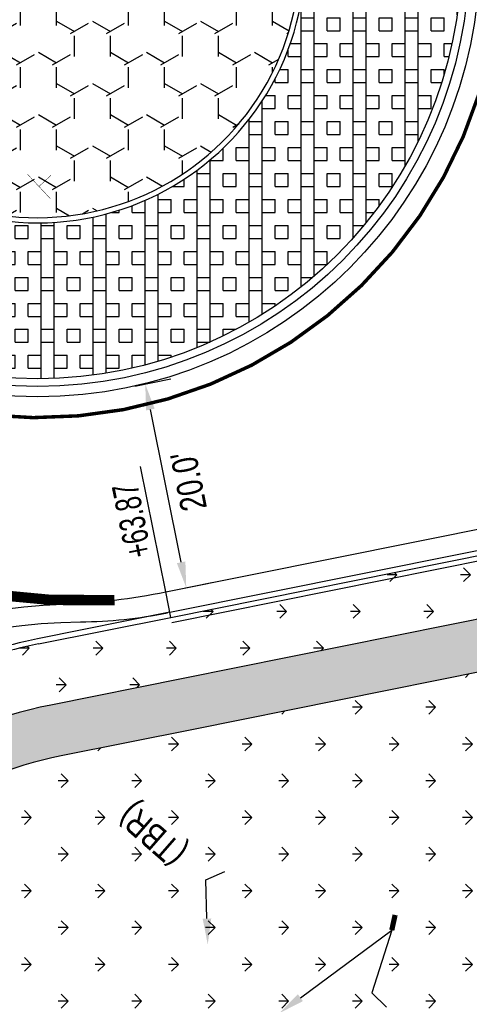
# Model space of a CAD drawing. Header units: feet. Extents: x 161194 to 165526, y 286511 to 289383.
# Tile 9 of 34: x 161488 to 161531, y 288899 to 288994. Entities that reach past the tile are written whole.
import ezdxf
from ezdxf import colors
from ezdxf.entities.mleader import LeaderData, LeaderLine
from ezdxf.math import Vec2, Vec3

# ---------------------------------------------------------------- set-up
doc = ezdxf.new("R2010")
doc.units = ezdxf.units.FT
doc.header["$MEASUREMENT"] = 0
doc.linetypes.add('dotted3_WD4', pattern=[12, 3, -9])
doc.layers.add('DR_P_Storm_Sewer', color=1, linetype='Continuous', true_color=0xff0000)
for name, color, linetype in [('DR_P_Text', 1, 'Continuous'), ('DR_P_Underdrain', 1, 'Continuous'), ('PM_P_Edge_Line', 7, 'Continuous'), ('PV_P_Curb', 6, 'Continuous'), ('PV_P_EOP', 7, 'Continuous'), ('PV_P_Walk', 4, 'Continuous'), ('RD_P_Text', 1, 'Continuous'), ('SC_Shading1', 247, 'Continuous'), ('SC_Shading2', 255, 'Continuous'), ('SN_P_Signs', 1, 'Continuous')]:
    doc.layers.add(name, color=color, linetype=linetype)
doc.styles.add('Slanted-Normal', font='font31.shx', dxfattribs={"height": 0.1})
doc.styles.get("Standard").update_dxf_attribs({"font": 'font31.shx'})
doc.dimstyles.new('COEC', dxfattribs={"dimscale": 13.9, "dimtxt": 0.18, "dimasz": 0.18, "dimexe": 0.18, "dimexo": 0.0625, "dimgap": 0.09, "dimtad": 1, "dimzin": 0, "dimdsep": 46, "dimtxsty": 'Standard', "dimcen": 0.09, "dimclrd": 256, "dimclre": 256, "dimclrt": 256, "dimaunit": 1, "dimadec": 4, "dimazin": 0, "dimtfac": 1, "dimtofl": 0, "dimtmove": 0, "dimatfit": 3, "dimfxl": 1, "dimtolj": 1, "dimtzin": 0, "dimlwd": -1, "dimlwe": -1, "dimarcsym": 0})

# ---------------------------------------------------------------- blocks, each defined once
blk = doc.blocks.new('*D1300')
at = {"layer": 'Defpoints', "color": 0, "transparency": 16777216}
for p in [(161500.0099573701, 288958.4828276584), (161498.0354520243, 288958.0856383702), (161501.9796208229, 288938.4784067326)]:
    blk.add_point(p, dxfattribs=at)
at = {"layer": 'DR_P_Text', "transparency": 16777216}
for p, q in [((161499.0158136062, 288958.2828468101), (161502.4608613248, 288958.9758487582)), ((161503.4611050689, 288941.3264999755), (161500.5029784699, 288956.0319237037)), ((161502.9599824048, 288938.6756151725), (161506.4050301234, 288939.3686171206))]:
    blk.add_line(p, q, dxfattribs=at)
for points in [[(161500.9114624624, 288956.114093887), (161500.0944944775, 288955.9497535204), (161500.0099573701, 288958.4828276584)], [(161503.8695890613, 288941.4086701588), (161503.0526210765, 288941.2443297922), (161503.9541261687, 288938.8755960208)]]:
    blk.add_solid(points, dxfattribs=at)
at = {"layer": 'DR_P_Text', "transparency": 16777216, "insert": (161504.1878553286, 288949.1229308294), "char_height": 2.5, "attachment_point": 5, "rotation": 101.3737634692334}
blk.add_mtext("\\A1;{\\W0.8;20.0'}", dxfattribs=at)

msp = doc.modelspace()

# ---------------------------------------------------------------- hatches: boundary and pattern name
at = {"layer": 'SC_Shading1'}
h = msp.add_hatch(dxfattribs=at)
h.set_pattern_fill('GRASS', color=256, scale=5, angle=90)
h.set_pattern_definition([(180, (260.1117833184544, 177.688366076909), (-3.535533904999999, -3.535533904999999), [0.9375, -6.133567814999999]), (135, (260.1117833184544, 177.688366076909), (-3.535533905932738, -3.535533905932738), [0.9375, -4.0625]), (225, (260.1117833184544, 177.688366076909), (3.535533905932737, -3.535533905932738), [0.9375, -4.0625])])
edge = h.paths.add_edge_path()
edge.add_arc((161489.6540933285, 288999.7510055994), 84.00000000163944, 28.69835118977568, 42.74430562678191, ccw=False)
edge.add_arc((161623.4209907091, 289072.9812395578), 68.49999999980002, 208.6983511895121, 265.1717832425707)
edge.add_arc((161602.0421710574, 288819.8825511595), 185.4999999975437, 69.83272727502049, 85.17178324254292, ccw=False)
edge.add_arc((161674.78696924, 289017.9461630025), 25.499999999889, 249.832727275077, 320.1453510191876)
edge.add_line((161694.3626214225, 289001.6046868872), (161699.9506635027, 289008.2986701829))
edge.add_arc((161619.796951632, 289075.2105975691), 104.4117979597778, 320.1450357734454, 328.5770467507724)
edge.add_line((161708.8959248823, 289020.7753468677), (161715.7594127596, 289018.2810996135))
edge.add_arc((161619.8094888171, 289075.2025134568), 111.5635928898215, 320.1441169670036, 329.3218509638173, ccw=False)
edge.add_line((161705.4522662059, 289003.7060104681), (161699.8642241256, 288997.0120271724))
edge.add_arc((161674.78696924, 289017.9461630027), 32.66660000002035, 249.8327272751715, 320.1453510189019, ccw=False)
edge.add_arc((161602.0421710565, 288819.8825511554), 178.3334000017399, 69.8327272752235, 85.171783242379)
edge.add_arc((161623.4209907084, 289072.9812395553), 75.66659999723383, 249.75250924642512, 265.1717832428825, ccw=False)
edge.add_line((161597.2345987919, 289001.9903441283), (161596.9461790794, 289001.208442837))
edge.add_arc((161623.4209907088, 289072.9812395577), 76.49999999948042, 208.6983511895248, 249.7525092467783, ccw=False)
edge.add_arc((161489.6540933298, 288999.7510056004), 75.99999999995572, 28.69835118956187, 46.02604585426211)
edge.add_arc((161489.6540933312, 288999.751005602), 75.99999999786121, 46.02604585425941, 57.40915933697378)
edge.add_line((161530.5904371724, 289063.7839326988), (161547.5710575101, 289060.5919889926))
edge.add_line((161547.5710575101, 289060.5919889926), (161551.3428507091, 289056.7641375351))
at = {"layer": 'SC_Shading1', "true_color": 0x7ac1d6}
h = msp.add_hatch(dxfattribs=at)
h.set_pattern_fill('BOX', color=133, scale=5)
h.set_pattern_definition([(90, (0, 0), (-5, 3.061616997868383e-16), []), (90, (1.25, 0), (-5, 3.061616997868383e-16), []), (0, (0, 0), (0, 5), [-1.25, 1.25]), (0, (0, 1.25), (0, 5), [-1.25, 1.25]), (0, (0, 2.5), (0, 5), [1.25, -1.25]), (0, (0, 3.75), (0, 5), [1.25, -1.25]), (90, (2.5, 0), (-5, 3.061616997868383e-16), [1.25, -1.25]), (90, (3.75, 0), (-5, 3.061616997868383e-16), [1.25, -1.25])])
edge = h.paths.add_edge_path()
edge.add_arc((161489.6540933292, 288999.7510055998), 40.75000000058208, 0, 360)
edge = h.paths.add_edge_path(flags=16)
edge.add_arc((161489.6540933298, 288999.7510056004), 25.74999999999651, -157.02909225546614, 38.03568410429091, ccw=False)
edge.add_arc((161489.6540933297, 288999.7510056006), 25.74999999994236, 136.006591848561, 202.9709077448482, ccw=False)
edge.add_arc((161489.6540933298, 288999.7510056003), 25.75000000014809, 38.03568410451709, 136.0065918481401, ccw=False)
at = {"layer": 'SC_Shading1'}
h = msp.add_hatch(dxfattribs=at)
h.set_pattern_fill('Y', color=256, scale=16)
h.set_pattern_definition([(329.9999999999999, (3.464096, 0), (5.196156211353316, 3.000006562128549), [2, -4]), (329.9999999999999, (0, 0), (5.196156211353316, 3.000006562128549), [2, -4]), (90, (1.732048, 3), (-5.19616, 3), [2, -4]), (90, (0, 0), (-5.19616, 3), [2, -4]), (29.99999999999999, (0, 2), (-3.788646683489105e-06, 6.000006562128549), [2, -4]), (29.99999999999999, (1.732048, 5), (-3.788646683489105e-06, 6.000006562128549), [2, -4])])
edge = h.paths.add_edge_path()
edge.add_arc((161489.6540933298, 288999.7510056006), 25.249999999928, 202.9709077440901, 398.0356841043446)
edge.add_arc((161489.6540933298, 288999.7510056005), 25.24999999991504, 38.03568410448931, 202.9709077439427)
h = msp.add_hatch(dxfattribs=at)
h.set_pattern_fill('GRASS', color=256, scale=5, angle=90)
h.set_pattern_definition([(180, (169.5115664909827, 51.65592851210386), (-3.535533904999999, -3.535533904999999), [0.9375, -6.133567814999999]), (135, (169.5115664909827, 51.65592851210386), (-3.535533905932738, -3.535533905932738), [0.9375, -4.0625]), (225, (169.5115664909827, 51.65592851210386), (3.535533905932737, -3.535533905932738), [0.9375, -4.0625])])
edge = h.paths.add_edge_path()
edge.add_arc((161531.8253582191, 288835.0219180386), 109.0000000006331, 123.0953517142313, 131.3323844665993, ccw=False)
edge.add_arc((161499.6093524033, 288884.4499361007), 49.99999999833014, 101.37376346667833, 123.0953517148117, ccw=False)
edge.add_line((161489.7489304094, 288933.4680151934), (161502.4726419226, 288936.0275027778))
edge.add_line((161502.4726419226, 288936.0275027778), (161558.5386527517, 288947.3056788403))
edge.add_arc((161585.6548132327, 288812.505961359), 137.4999999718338, 97.91938985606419, 101.3737634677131, ccw=False)
edge.add_line((161566.7100985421, 288948.6946091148), (161568.3765485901, 288942.8658921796))
edge.add_arc((161585.6548132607, 288812.5059611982), 131.5000001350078, 97.55013329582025, 101.3737634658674)
edge.add_line((161559.7219033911, 288941.4235093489), (161503.655892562, 288930.1453332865))
edge.add_line((161503.655892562, 288930.1453332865), (161490.9321810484, 288927.5858457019))
edge.add_arc((161499.6093524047, 288884.4499360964), 44.00000000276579, 101.3737634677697, 123.0953517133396)
edge.add_arc((161531.8253582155, 288835.0219180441), 102.9999999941, 123.0953517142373, 131.7816626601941)
edge.add_line((161463.1970917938, 288911.8279142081), (161459.8389036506, 288916.8690338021))
h = msp.add_hatch(dxfattribs=at)
h.set_pattern_fill('GRASS', color=256, scale=5, angle=90)
h.set_pattern_definition([(180, (0, 0), (-3.535533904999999, -3.535533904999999), [0.9375, -6.133567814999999]), (135, (0, 0), (-3.535533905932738, -3.535533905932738), [0.9375, -4.0625]), (225, (0, 0), (3.535533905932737, -3.535533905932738), [0.9375, -4.0625])])
edge = h.paths.add_edge_path()
edge.add_arc((161458.9682483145, 288879.9855272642), 14.00000000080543, 137.1737591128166, 154.1394373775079, ccw=False)
edge.add_line((161448.7003877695, 288889.5024090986), (161459.9503344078, 288901.6400908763))
edge.add_arc((161531.8253582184, 288835.0219180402), 97.99999999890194, 123.09535171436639, 137.173759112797, ccw=False)
edge.add_arc((161499.6093524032, 288884.4499361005), 38.99999999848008, 101.3737634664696, 123.09535171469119, ccw=False)
edge.add_line((161491.9182232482, 288922.6840377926), (161504.6419347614, 288925.2435253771))
edge.add_line((161504.6419347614, 288925.2435253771), (161560.7079455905, 288936.5217014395))
edge.add_arc((161585.6548132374, 288812.5059613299), 126.5000000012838, 90.00000000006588, 101.37376346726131, ccw=False)
edge.add_line((161585.6548132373, 288939.0059613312), (161618.6911788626, 288939.0059613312))
edge.add_arc((161618.6911788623, 288909.0059613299), 30.00000000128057, 77.64034807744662, 89.99999999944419, ccw=False)
edge.add_arc((161593.968693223, 288796.1828754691), 145.4999999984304, 48.180645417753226, 77.64034807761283, ccw=False)
edge.add_line((161690.9858023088, 288904.6168671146), (161686.055183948, 288904.7904662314))
edge.add_line((161686.055183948, 288904.7904662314), (161686.037590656, 288904.2907758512))
edge.add_line((161686.037590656, 288904.2907758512), (161665.071, 288904.7590000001))
edge.add_line((161665.071, 288904.7590000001), (161635.0350000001, 288905.8360000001))
edge.add_line((161635.0350000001, 288905.8360000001), (161601.7229999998, 288906.821))
edge.add_line((161601.7229999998, 288906.821), (161588.73, 288907.219))
edge.add_line((161588.73, 288907.219), (161588.6811246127, 288907.6098567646))
edge.add_line((161588.6811246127, 288907.6098567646), (161582.1554260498, 288902.4647903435))
edge.add_line((161582.1554260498, 288902.4647903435), (161557.3861892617, 288882.935943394))
edge.add_arc((161510.9506894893, 288941.8319904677), 75.00000000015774, 252.5968954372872, 308.2533596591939, ccw=False)
edge.add_line((161488.5187522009, 288870.2651811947), (161445.2851091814, 288883.8163563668))
edge.add_arc((161623.1923741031, 288800.3822193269), 196.5000003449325, 154.1394373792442, 154.8745763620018, ccw=False)
h = msp.add_hatch(dxfattribs=at)
h.set_pattern_fill('ANSI31', color=256, scale=12)
h.set_pattern_definition([(45, (0, 0), (-1.060660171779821, 1.060660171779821), [])])
edge = h.paths.add_edge_path()
edge.add_line((161449.2521730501, 288853.2297066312), (161439.7099318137, 288856.220631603))
edge.add_line((161439.7099318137, 288856.220631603), (161439.9411680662, 288862.9214197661))
edge.add_arc((161489.9114231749, 288861.1970055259), 50.00000000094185, 155.4732526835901, 178.023574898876, ccw=False)
edge.add_arc((161623.192373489, 288800.3822196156), 196.4999996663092, 154.8745763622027, 155.4732526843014, ccw=False)
edge.add_line((161445.2851091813, 288883.8163563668), (161449.1376743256, 288882.6088063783))
edge.add_line((161449.1376743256, 288882.6088063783), (161488.5187522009, 288870.2651811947))
edge.add_arc((161510.9506894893, 288941.8319904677), 75.00000000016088, 252.5968954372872, 308.2533596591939)
edge.add_line((161557.3861892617, 288882.935943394), (161582.1554260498, 288902.4647903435))
edge.add_line((161582.1554260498, 288902.4647903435), (161580.0520399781, 288842.7239747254))
edge.add_line((161580.0520399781, 288842.7239747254), (161577.2001348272, 288842.8243861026))
edge.add_line((161577.2001348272, 288842.8243861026), (161577.1042318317, 288843.0131535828))
edge.add_arc((161573.5380773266, 288841.2013748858), 4.000000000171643, 26.93276873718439, 88.01663683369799)
edge.add_line((161573.676514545, 288845.1989785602), (161476.1313726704, 288848.5769717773))
edge.add_arc((161479.5923031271, 288948.5170636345), 100.0000000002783, 252.5968954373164, 268.0166368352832, ccw=False)
edge.add_line((161449.6830534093, 288853.0946512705), (161449.2521730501, 288853.2297066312))
at = {"layer": 'SC_Shading2'}
h = msp.add_hatch(color=256, dxfattribs=at)
h.dxf.hatch_style = 1
edge = h.paths.add_edge_path()
edge.add_line((161503.655892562, 288930.1453332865), (161559.7219033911, 288941.4235093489))
edge.add_arc((161585.6548132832, 288812.5059610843), 131.5000002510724, 99.73038866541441, 101.37376346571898, ccw=False)
edge.add_line((161563.4297147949, 288942.1141979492), (161564.2747755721, 288937.1861281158))
edge.add_arc((161585.6548132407, 288812.5059613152), 126.5000000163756, 99.73038866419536, 101.373763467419)
edge.add_line((161560.7079455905, 288936.5217014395), (161504.6419347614, 288925.2435253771))
edge.add_line((161504.6419347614, 288925.2435253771), (161491.9182232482, 288922.6840377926))
edge.add_arc((161499.6093524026, 288884.4499361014), 38.99999999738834, 101.3737634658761, 123.0953517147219)
edge.add_arc((161542.7378273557, 288820.3362747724), 116.2670934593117, 123.6488683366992, 130.9102377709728)
edge.add_line((161466.5973143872, 288908.2035571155), (161463.1970917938, 288911.8279142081))
edge.add_arc((161531.8253582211, 288835.0219180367), 103.0000000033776, 123.0953517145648, 131.7816626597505, ccw=False)
edge.add_arc((161499.6093524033, 288884.4499361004), 43.99999999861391, 101.37376346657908, 123.0953517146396, ccw=False)
edge.add_line((161490.9321810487, 288927.585845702), (161503.655892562, 288930.1453332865))

# ---------------------------------------------------------------- linework, layer by layer
at = {"layer": 'DR_P_Storm_Sewer', "const_width": 0.5, "flags": 128}
msp.add_lwpolyline([(161524.0401187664, 288907.3813948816), (161523.7210457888, 288905.9157235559)], dxfattribs=at)
at = {"layer": 'DR_P_Underdrain'}
msp.add_lwpolyline([(161502.5712461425, 288935.5373219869), (161558.6372569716, 288946.8154980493, -0.08448694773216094), (161604.5873661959, 288948.1914743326), (161614.4521580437, 288946.815014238, -0.0165604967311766), (161624.8920659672, 288945.0040601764, -0.01437184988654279), (161633.3910326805, 288942.981646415)], format="xyb", dxfattribs=at)
at = {"layer": 'PM_P_Edge_Line', "color": 2, "const_width": 0.33333, "flags": 128}
msp.add_lwpolyline([(161490.0987232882, 289044.2487842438, -4935.389470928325), (161490.0626588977, 289044.2491299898)], format="xyb", dxfattribs=at)
at = {"layer": 'PM_P_Edge_Line', "linetype": 'dotted3_WD4', "ltscale": 0.01, "const_width": 1, "flags": 128}
msp.add_lwpolyline([(161497.0476487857, 288937.6898636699, -0.1385717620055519), (161461.9515512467, 288945.9660712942)], format="xyb", dxfattribs=at)
at = {"layer": 'PV_P_Curb'}
for p, q in [((161502.4726419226, 288936.0275027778), (161558.5386527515, 288947.3056788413)), ((161489.7489304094, 288933.4680151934), (161502.4726419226, 288936.0275027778))]:
    msp.add_line(p, q, dxfattribs=at)
at = {"layer": 'PV_P_Curb', "flags": 128}
for points in [[(161465.9459877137, 288989.7017156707, 1.140931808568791), (161509.9354927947, 289015.6169230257, 0.8764765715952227)], [(161466.4063392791, 288989.896847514, 1.140931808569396), (161509.5416792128, 289015.3088469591, 0.8764765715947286)]]:
    msp.add_lwpolyline(points, format="xyb", close=True, dxfattribs=at)
at = {"layer": 'PV_P_Curb'}
for points in [[(161502.3740377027, 288936.5176835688), (161558.4400485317, 288947.7958596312, -0.08448694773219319), (161604.7255600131, 288949.181879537), (161614.5903518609, 288947.8054194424, -0.01656049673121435), (161625.095509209, 288945.9831469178, -0.242633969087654), (161734.056222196, 288857.7010372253), (161735.6854385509, 288853.991028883, -0.06264499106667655), (161738.5275719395, 288844.4200895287)], [(161502.3740377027, 288936.5176835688), (161489.6503261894, 288933.9581959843, 0.09506312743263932), (161472.0346355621, 288926.7569685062, 0.06150602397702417), (161451.5160203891, 288909.4575295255), (161440.2660737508, 288897.3198477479, 0.07416225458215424), (161436.0218636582, 288891.10818123)], [(161436.0218636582, 288891.10818123, 0.01320261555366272), (161437.0014491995, 288893.2729115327, -0.02255388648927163), (161439.3236836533, 288898.1593501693, -0.01250748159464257), (161444.4432102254, 288907.2316416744, -0.2608583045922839), (161493.7811214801, 288935.5908452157, 0.04682738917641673), (161502.1453564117, 288936.471682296)]]:
    msp.add_lwpolyline(points, format="xyb", dxfattribs=at)
at = {"layer": 'PV_P_Curb', "flags": 128}
msp.add_lwpolyline([(161502.4726419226, 288936.0275027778), (161501.9796208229, 288938.4784067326)], dxfattribs=at)
at = {"layer": 'PV_P_Curb'}
for radius in [41.5, 40.75]:
    msp.add_circle((161489.6540933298, 288999.7510056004), radius, dxfattribs=at)
msp.add_arc((161499.6093524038, 288884.4499360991), 50, 101.3737634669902, 123.0953517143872, dxfattribs=at)
at = {"layer": 'PV_P_EOP', "flags": 128}
for points in [[(161501.9796208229, 288938.4784067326), (161558.045631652, 288949.756582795, -0.08448694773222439), (161605.0019476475, 288951.1626899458), (161614.8667394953, 288949.7862298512, -0.01656049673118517), (161625.5023956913, 288947.9413204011, -0.242633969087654), (161735.887431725, 288858.5051962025), (161737.51664808, 288854.7951878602, -0.06264499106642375), (161740.500888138, 288844.7457015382)], [(161412.9705422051, 288797.7780834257), (161413.3224312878, 288807.7718902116, -0.1265633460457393), (161442.9411164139, 288908.1295359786, -0.253460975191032), (161492.0966353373, 288937.2987519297, 0.03987586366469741), (161501.9796208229, 288938.4784067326)]]:
    msp.add_lwpolyline(points, format="xyb", dxfattribs=at)
at = {"layer": 'PV_P_EOP'}
msp.add_circle((161489.6540933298, 288999.7510056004), 42.5, dxfattribs=at)
at = {"layer": 'PV_P_Walk', "flags": 128}
msp.add_lwpolyline([(161622.2330896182, 288944.0059613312), (161585.6548132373, 288944.0059613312, 0.04966818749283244), (161559.7219033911, 288941.4235093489), (161503.655892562, 288930.1453332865), (161490.9321810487, 288927.585845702, 0.09506312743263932), (161475.5838565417, 288921.3115088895, 0.06150602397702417), (161456.2832413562, 288905.0389772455), (161445.0332947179, 288892.9012954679, 0.07416225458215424), (161441.8709420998, 288888.2729949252, 0.004048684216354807), (161440.4714208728, 288885.3251612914)], format="xyb", dxfattribs=at)
at = {"layer": 'PV_P_Walk'}
msp.add_lwpolyline([(161730.679450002, 288827.5351711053, -0.005784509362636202), (161729.452080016, 288844.8840902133, 0.09008452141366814), (161726.9162535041, 288855.303059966, 0.2385389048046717), (161625.1126037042, 288938.310658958, 0.0539814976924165), (161618.6911788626, 288939.0059613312), (161585.6548132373, 288939.0059613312, 0.04966818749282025), (161560.7079455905, 288936.5217014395), (161504.6419347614, 288925.2435253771), (161491.9182232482, 288922.6840377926, 0.09506312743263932), (161478.3140265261, 288917.1226937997, 0.06150602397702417), (161459.9503344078, 288901.6400908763), (161448.7003877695, 288889.5024090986, 0.07416225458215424), (161446.3702332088, 288886.0920823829, 0.003207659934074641), (161445.2851091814, 288883.8163563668)], format="xyb", dxfattribs=at)
at = {"layer": 'RD_P_Text', "flags": 128}
msp.add_lwpolyline([(161501.9796208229, 288938.4784067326), (161499.5523573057, 288950.5448065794)], dxfattribs=at)
at = {"layer": 'SN_P_Signs', "const_width": 0.04199999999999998, "flags": 128}
for points in [[(161488.6927974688, 288978.6682814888), (161490.8822272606, 288976.3345297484)], [(161490.9543882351, 288978.5961205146), (161489.7875123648, 288977.5014056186)]]:
    msp.add_lwpolyline(points, dxfattribs=at)

# ---------------------------------------------------------------- texts
at = {"layer": 'RD_P_Text', "insert": (161498.7298801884, 288945.3367963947), "char_height": 2.499999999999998, "attachment_point": 5, "rotation": 101.37376352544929}
msp.add_mtext_dynamic_manual_height_columns('{\\W0.7;+63.87}', width=7.851670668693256, gutter_width=9.999999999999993, heights=[0], dxfattribs=at)
at = {"layer": 'RD_P_Text', "insert": (161500.9023146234, 288915.3365927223), "char_height": 2.5, "attachment_point": 5, "rotation": 138.82645394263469, "style": 'Slanted-Normal'}
msp.add_mtext('{\\W0.8;(TBR)}', dxfattribs=at)

# ---------------------------------------------------------------- dimensions: what is measured, and where the dimension line sits
at = {"layer": 'DR_P_Text'}
dim = msp.add_aligned_dim(p1=(161501.9796208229, 288938.4784067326), p2=(161498.0354520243, 288958.0856383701), distance=-2.0140582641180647, text="{\\W0.8;20.0'}", dimstyle='COEC', override={"dimscale": 20, "dimtxt": 0.125, "dimasz": 0.125, "dimexe": 0.125, "dimexo": 0.05, "dimgap": 0.05}, dxfattribs=at)
dim.commit()
dim.dimension.update_dxf_attribs({"geometry": '*D1300', "text_midpoint": (161504.1878553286, 288949.1229308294)})

# ---------------------------------------------------------------- leaders
ml = msp.add_multileader_mtext('Standard', dxfattribs=at)
ml.set_content('{\\W0.8; }', color=256, style='Slanted-Normal')
ml.set_leader_properties()
ml.build(insert=Vec2(0, 0))
ml.multileader.update_dxf_attribs({"dogleg_length": 0.1, "arrow_head_size": 2.5, "scale": 20})
ctx = ml.context
ctx.base_point, ctx.scale, ctx.char_height, ctx.arrow_head_size, ctx.plane_origin, ctx.plane_x_axis, ctx.plane_y_axis = Vec3(161507.6610485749, 288911.5560353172), 20, 2.5, 2.5, Vec3(161535.541610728, 288978.16776004), Vec3(0.9171333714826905, 0.3985804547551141), Vec3(-0.3985804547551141, 0.9171333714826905)
notes = []
notes.append((ctx, [(1, (1, 1, 0), (161505.8267818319, 288910.7588744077), (0.9171333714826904, 0.3985804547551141), 2, [(0, [(161506.021566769, 288904.5285736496)], 0, [])])]))
ctx.mtext.insert, ctx.mtext.text_direction, ctx.mtext.rotation, ctx.mtext.flow_direction = Vec3(161508.9970897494, 288913.4996129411), Vec3(0.9171333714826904, 0.398580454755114), 0.4099685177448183, 5
ml = msp.add_multileader_mtext('Standard', dxfattribs=at)
ml.set_content('{\\W0.8;CONC. COLLAR}', color=256, style='Slanted-Normal')
ml.set_leader_properties()
ml.build(insert=Vec2(0, 0))
ml.multileader.update_dxf_attribs({"dogleg_length": 0.1, "arrow_head_size": 2.5, "scale": 20})
ctx = ml.context
ctx.base_point, ctx.scale, ctx.char_height, ctx.arrow_head_size, ctx.plane_origin, ctx.plane_x_axis, ctx.plane_y_axis = Vec3(161541.2726174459, 288880.7772883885), 20, 2.5, 2.5, Vec3(161450.5047118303, 288855.8129148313), Vec3(-0.7136001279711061, 0.7005532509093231), Vec3(-0.7005532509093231, -0.7136001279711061)
ctx.text_align_type = 2
notes.append((ctx, [(0, (1, 1, 0), (161521.8015282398, 288899.8923842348), (0.7136001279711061, -0.7005532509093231), 2, [(1, [(161512.9200821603, 288897.9307951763), (161523.7210457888, 288905.9157235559)], 0, [])])]))
ctx.mtext.insert, ctx.mtext.text_direction, ctx.mtext.rotation, ctx.mtext.alignment, ctx.mtext.flow_direction = Vec3(161523.780237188, 288896.1981710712), Vec3(-0.7136001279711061, 0.7005532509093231), 2.365420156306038, 3, 5
for ctx, leaders in notes:
    for number, flags, end, landing, length, lines in leaders:
        leader = LeaderData()
        leader.index, (leader.has_last_leader_line, leader.has_dogleg_vector, leader.attachment_direction) = number, flags
        leader.last_leader_point, leader.dogleg_vector, leader.dogleg_length = Vec3(end), Vec3(landing), length
        for number, points, colour, breaks in lines:
            line = LeaderLine()
            line.index, line.vertices, line.color, line.breaks = number, Vec3.list(points), colors.encode_raw_color(colour), breaks
            leader.lines.append(line)
        ctx.leaders.append(leader)

doc.saveas('drawing.dxf')
